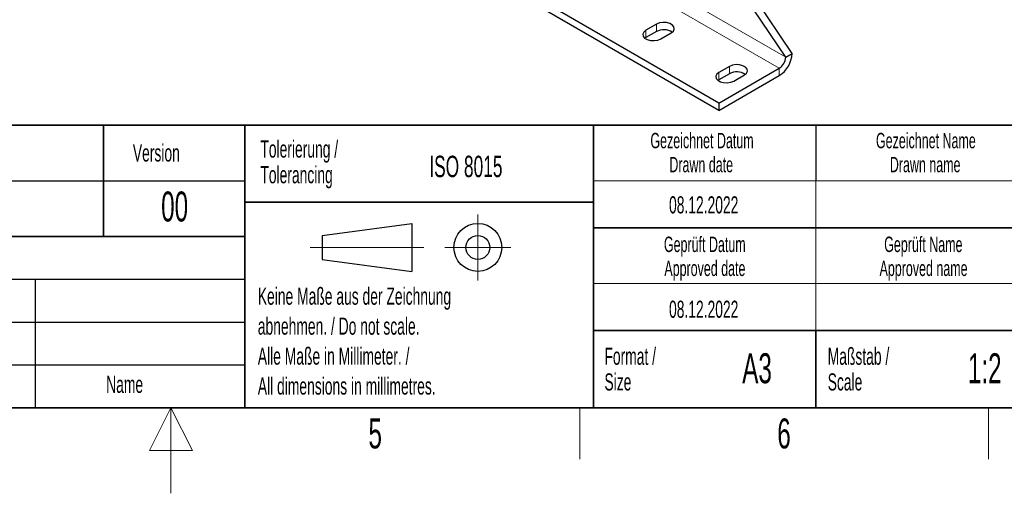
# Model space of a CAD drawing. Header units: millimetres. Extents: x 5 to 418, y 2 to 292.
# Tile 20 of 48: x 199 to 314, y 2 to 57. Entities that reach past the tile are written whole.
import ezdxf

# ---------------------------------------------------------------- set-up
doc = ezdxf.new("R2010")
doc.units = ezdxf.units.MM
doc.layers.add('SLD-0', color=7, linetype='Continuous')
doc.styles.add('SLDTEXTSTYLE0', font='TXT', dxfattribs={"width": 0.605})

msp = doc.modelspace()

# ---------------------------------------------------------------- linework, layer by layer
at = {"color": 7, "linetype": 'Continuous', "lineweight": 18}
for p, q in [((288.7964, 52.9424), (228.6569, 87.6602)), ((288.0539, 51.6564), (227.9145, 86.3742)), ((273.6996, 56.7998), (273.6996, 55.9424)), ((272.4622, 56.0854), (272.4622, 55.2281)), ((282.238, 51.8707), (282.238, 51.0134)), ((281.0005, 51.1564), (281.0005, 50.299)), ((288.0539, 50.7991), (288.0539, 51.6564))]:
    msp.add_line(p, q, dxfattribs=at)
at = {"color": 7, "linetype": 'Continuous', "lineweight": 25}
for p, q in [((281.0005, 47.5846), (220.8611, 82.3023)), ((281.0005, 46.7272), (220.8611, 81.445)), ((288.7964, 52.9424), (280.6647, 65.0975)), ((289.5388, 53.371), (281.524, 65.3513)), ((273.6996, 56.7998), (272.4622, 56.0854)), ((272.4622, 55.2281), (272.3541, 55.1567)), ((273.6996, 55.9424), (272.4622, 55.2281)), ((274.1946, 55.0853), (275.4321, 55.7997)), ((288.7964, 52.9424), (289.5388, 53.371)), ((282.238, 51.8707), (281.0005, 51.1564)), ((281.0005, 47.5846), (288.0539, 51.6564)), ((282.238, 51.0134), (281.0005, 50.299)), ((281.0005, 46.7272), (288.0539, 50.7991)), ((282.7329, 50.1563), (283.9704, 50.8706)), ((281.0005, 50.299), (280.8925, 50.2276)), ((281.0005, 47.5846), (281.0005, 46.7272))]:
    msp.add_line(p, q, dxfattribs=at)
at = {"color": 7, "linetype": 'Continuous', "lineweight": 25, "flags": 128}
for points in [[(275.4321, 55.7997), (275.6761, 56.0009), (275.7862, 56.2381), (275.7491, 56.4828), (275.5693, 56.7054), (275.2685, 56.879), (274.8829, 56.9828), (274.4591, 57.0042), (274.0481, 56.9407), (273.6996, 56.7998)], [(272.4622, 56.0854), (272.2182, 55.8843), (272.1081, 55.647), (272.1452, 55.4024), (272.325, 55.1798), (272.6258, 55.0061), (273.0114, 54.9023), (273.4352, 54.8809), (273.8461, 54.9445), (274.1946, 55.0853)], [(283.9704, 50.8706), (284.2144, 51.0718), (284.3245, 51.309), (284.2874, 51.5537), (284.1076, 51.7763), (283.8068, 51.95), (283.4212, 52.0538), (282.9974, 52.0752), (282.5865, 52.0116), (282.238, 51.8707)], [(281.0005, 51.1564), (280.7565, 50.9552), (280.6464, 50.718), (280.6835, 50.4733), (280.8633, 50.2507), (281.1641, 50.077), (281.5497, 49.9732), (281.9735, 49.9518), (282.3844, 50.0154), (282.7329, 50.1563)]]:
    msp.add_lwpolyline(points, dxfattribs=at)
at = {"color": 7, "linetype": 'Continuous', "lineweight": 25}
for centre, radius, start, end in [((274.5591, 54.34), 1.8184, 57.351721, 118.20711), ((286.3149, 53.5177), 3.2273, 302.605478, 357.394522), ((287.1844, 53.0158), 1.6136, 302.605478, 357.394522), ((283.0974, 49.4109), 1.8184, 57.351721, 118.20711)]:
    msp.add_arc(centre, radius, start, end, dxfattribs=at)
at = {"layer": 'SLD-0', "lineweight": 35}
for p, q in [((158.1167, 45), (225.6167, 45)), ((209.1167, 45), (209.1167, 32)), ((225.6167, 45), (225.6167, 32)), ((225.6167, 45), (266.3305, 45)), ((225.6167, 45), (225.6167, 36)), ((266.3305, 12), (266.3305, 45)), ((266.3305, 45), (266.3305, 12)), ((318, 45), (266.3305, 45)), ((225.6167, 36), (266.3305, 36)), ((225.6167, 36), (225.6167, 12)), ((266.3305, 33), (318, 33)), ((158.1167, 32), (225.6167, 32)), ((266.3305, 21), (318, 21)), ((292.3305, 21), (292.3305, 12)), ((26, 12), (408, 12)), ((225.6167, 12), (266.3305, 12)), ((266.3305, 12), (318, 12))]:
    msp.add_line(p, q, dxfattribs=at)
at = {"layer": 'SLD-0'}
for p, q in [((292.3305, 45), (292.3305, 38.5)), ((158.1167, 38.5), (225.6167, 38.5)), ((158.1167, 27), (225.6167, 27)), ((201.1167, 27), (201.1167, 12)), ((158.1167, 22), (225.6167, 22)), ((158.1167, 17), (225.6167, 17))]:
    msp.add_line(p, q, dxfattribs=at)
at = {"layer": 'SLD-0', "lineweight": 18}
for p, q in [((266.3305, 38.5), (318, 38.5)), ((292.3305, 38.5), (292.3305, 33)), ((252.8396, 34.5746), (252.8396, 26.8746)), ((292.3305, 33), (292.3305, 26.5)), ((233.2396, 30.7246), (246.5396, 30.7246)), ((248.9896, 30.7246), (256.6896, 30.7246)), ((266.3305, 26.5), (318, 26.5)), ((292.3305, 26.5), (292.3305, 21)), ((264.75, 6), (264.75, 12)), ((312.5, 6), (312.5, 12))]:
    msp.add_line(p, q, dxfattribs=at)
at = {"layer": 'SLD-0', "lineweight": 25}
for p, q in [((234.6396, 32.1246), (245.1396, 33.5246)), ((245.1396, 33.5246), (245.1396, 27.9246)), ((158.1167, 32), (225.6167, 32)), ((234.6396, 32.1246), (234.6396, 29.3246)), ((234.6396, 29.3246), (245.1396, 27.9246))]:
    msp.add_line(p, q, dxfattribs=at)
at = {"layer": 'SLD-0', "color": 7, "linetype": 'Continuous', "lineweight": 35}
for p in [(225.6167, 32), (158.1167, 12)]:
    msp.add_line(p, (225.6167, 12), dxfattribs=at)
at = {"layer": 'SLD-0', "color": 7, "linetype": 'Continuous', "lineweight": 18}
for p, q in [((217, 12), (214.5, 7)), ((217, 2), (217, 12)), ((219.5, 7), (217, 12)), ((214.5, 7), (219.5, 7))]:
    msp.add_line(p, q, dxfattribs=at)
at = {"layer": 'SLD-0', "lineweight": 25}
for radius in [2.8, 1.4]:
    msp.add_circle((252.8396, 30.7246), radius, dxfattribs=at)

# ---------------------------------------------------------------- texts
at = {"layer": 'SLD-0', "style": 'SLDTEXTSTYLE0'}
for s, insert, char_height, attachment_point in [('Teildokument-Nr. /', (185.0721, 44.0073), 1.8, 1), ('Gezeichnet Datum', (279.0254, 44.1039), 1.8, 2), ('Gezeichnet Name', (305.1708, 44.1039), 1.8, 2), ('Version', (212.5452, 42.7601), 2, 1), ('Tolerierung /', (227.4391, 43.2172), 2, 1), ('ISO 8015', (247.1716, 41.4342), 2.5, 1), ('Drawn date', (278.9303, 41.3039), 1.8, 2), ('Document Part No.', (185.0721, 41.2073), 1.8, 1), ('Tolerancing', (227.4391, 40.2172), 2, 1), ('Drawn name', (305.0871, 41.3039), 1.8, 2), ('00', (217.424, 37.2527), 3.5, 2), ('08.12.2022', (279.2203, 36.699), 2, 2), ('Geprüft Datum', (279.3494, 31.9851), 1.8, 2), ('Geprüft Name', (304.8762, 31.9851), 1.8, 2), ('Approved date', (279.362, 29.1851), 1.8, 2), ('Approved name', (304.9003, 29.1851), 1.8, 2), ('Keine Maße aus der Zeichnung', (227.1404, 26.0307), 2, 1), ('08.12.2022', (279.2203, 24.5049), 2, 2), ('abnehmen. / Do not scale.', (227.1404, 22.5307), 2, 1), ('Alle Maße in Millimeter. /', (227.1404, 19.0307), 2, 1), ('Format /', (267.6251, 19.0116), 2, 1), ('A3', (285.4515, 18.3609), 3.5, 2), ('Maßstab /', (293.7029, 19.0116), 2, 1), ('1:2', (312.0464, 18.3609), 3.5, 2), ('Size', (267.6251, 16.0116), 2, 1), ('Scale', (293.7029, 16.0116), 2, 1), ('Date', (194.7022, 15.7244), 2, 1), ('Name', (209.4275, 15.729), 2, 1), ('All dimensions in millimetres.', (227.1404, 15.5307), 2, 1), ('5', (240.8527, 10.743), 3.5, 2), ('6', (288.6027, 10.743), 3.5, 2)]:
    msp.add_mtext(s, dxfattribs=dict(at, insert=insert, char_height=char_height, attachment_point=attachment_point))

doc.saveas('drawing.dxf')
